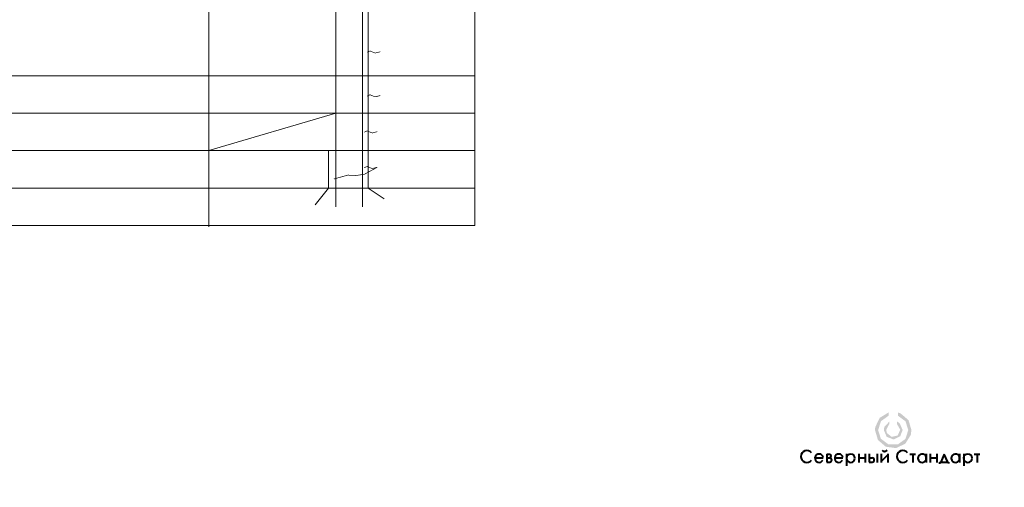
# Model space of a CAD drawing. Header units: millimetres. Extents: x 0 to 420, y 0 to 297.
# Tile 2 of 3: x 157 to 420, y 0 to 125. Entities that reach past the tile are written whole.
import ezdxf

# ---------------------------------------------------------------- set-up
doc = ezdxf.new("R2010")
doc.units = ezdxf.units.MM
for name, pattern in [('K5LT32768', [0]), ('K5LT32772', [0]), ('K5LT_THIN', [0])]:
    doc.linetypes.add(name, pattern=pattern)
doc.layers.add('форма профиля', color=7, linetype='Continuous')

# ---------------------------------------------------------------- blocks, each defined once
blk = doc.blocks.new('U51')
at = {"true_color": 0xff00ff}
blk.add_hatch(color=6, dxfattribs=at).paths.add_polyline_path([(391.56, 20), (391.56, 19.13), (393.58, 17.64), (394.33, 15.3), (393.55, 12.91), (391.51, 11.45), (389, 11.47), (387, 12.98), (386.26, 15.3), (387.04, 17.68), (389.05, 19.13), (389.05, 20.01), (386.69, 18.57), (385.49, 16.08), (385.43, 15.3), (386.21, 12.65), (388.31, 10.85), (391.05, 10.48), (393.54, 11.66), (395, 14.01), (395.17, 15.3), (394.39, 17.95), (392.29, 19.74)])
at = {"true_color": 0x0000ff}
blk.add_hatch(color=5, dxfattribs=at).paths.add_polyline_path([(391.34, 17.58), (391.34, 16.84), (392.16, 15.43), (392.16, 15.3), (391.45, 13.83), (389.87, 13.48), (388.61, 14.51), (388.43, 15.3), (389.14, 16.76), (389.26, 16.85), (389.26, 17.58), (387.93, 16.13), (387.79, 15.3), (388.56, 13.49), (390.39, 12.79), (392.17, 13.63), (392.81, 15.3), (392.04, 17.1)])
at = {"color": 7, "linetype": 'K5LT32768', "lineweight": 40}
for p, q in [((369.38, 7.92), (371.6, 7.92)), ((372.55, 8.87), (372.55, 6.72)), ((372.55, 8.87), (373.32, 8.87)), ((374.65, 7.92), (376.87, 7.92)), ((377.84, 8.98), (377.84, 5.77)), ((381.07, 8.96), (381.07, 6.63)), ((381.07, 7.9), (382.77, 7.9)), ((382.77, 8.96), (382.77, 6.63)), ((383.91, 8.96), (383.91, 6.72)), ((385.97, 8.96), (385.97, 6.63)), ((387.06, 8.96), (387.06, 6.63)), ((387.06, 6.93), (388.87, 8.68)), ((388.87, 8.96), (388.87, 6.63)), ((394.74, 8.87), (396.3, 8.87)), ((395.53, 8.87), (395.53, 6.63)), ((399.12, 8.96), (399.12, 6.63)), ((400.22, 8.96), (400.22, 6.63)), ((400.22, 7.9), (401.93, 7.9)), ((401.93, 8.96), (401.93, 6.63)), ((403.94, 8.84), (403.02, 6.7)), ((404.86, 6.7), (403.94, 8.84)), ((408.04, 8.96), (408.04, 6.63)), ((409.14, 8.98), (409.14, 5.77)), ((411.94, 8.87), (413.5, 8.87)), ((412.73, 8.87), (412.73, 6.63)), ((372.55, 7.86), (373.32, 7.86)), ((372.55, 6.72), (373.32, 6.72)), ((383.91, 7.86), (384.68, 7.86)), ((383.91, 6.72), (384.68, 6.72)), ((402.78, 6.28), (402.78, 6.7)), ((402.78, 6.7), (405.07, 6.7)), ((405.07, 6.7), (405.07, 6.32))]:
    blk.add_line(p, q, dxfattribs=at)
for centre, radius, start, end in [((367.2, 8.24), 1.58, 37.074, 321.6008), ((370.49, 7.78), 1.12, 7.3391, 332.5516), ((373.14, 8.37), 0.529, 281.1083, 70.9439), ((375.76, 7.78), 1.12, 7.3391, 332.5516), ((378.95, 7.78), 1.12, 0, 180), ((387.98, 10.43), 0.82, 216.4819, 323.681), ((392.85, 8.24), 1.58, 37.074, 321.6008), ((398.03, 7.78), 1.12, 7.3391, 3.7582), ((406.94, 7.78), 1.12, 7.3391, 3.7582), ((410.25, 7.78), 1.12, 0, 180), ((373.32, 7.29), 0.565, 270, 90), ((378.95, 7.78), 1.12, 180, 0), ((384.68, 7.29), 0.565, 270, 90), ((410.25, 7.78), 1.12, 180, 0)]:
    blk.add_arc(centre, radius, start, end, dxfattribs=at)

msp = doc.modelspace()

# ---------------------------------------------------------------- linework, layer by layer
at = {"color": 7, "linetype": 'K5LT_THIN', "lineweight": 18}
for p, q in [((207.285, 170), (207.285, 69.6)), ((241.285, 170), (241.285, 80)), ((248.4, 170), (248.4, 80)), ((249.9, 170), (249.9, 80)), ((207.285, 90), (241.285, 100)), ((239.285, 90), (239.285, 80)), ((239.285, 80), (235.745, 75.491)), ((241.285, 80), (241.285, 75)), ((248.4, 80), (248.4, 75)), ((249.9, 80), (254.16, 77.122))]:
    msp.add_line(p, q, dxfattribs=at)
at = {"color": 7, "linetype": 'K5LT_THIN', "const_width": 0.18}
for points in [[(249.646, 116.282), (250.419, 116.634), (251.542, 116.176), (251.858, 116.097), (253.154, 116.423)], [(249.646, 104.577), (250.419, 104.928), (251.542, 104.47), (251.858, 104.391), (253.154, 104.717)], [(248.859, 94.917), (249.632, 95.269), (250.755, 94.811), (251.07, 94.732), (252.367, 95.058)], [(240.751, 82.411), (244.48, 83.448), (246.162, 83.393), (246.616, 83.323), (248.972, 83.705), (252.373, 85.552)], [(248.865, 85.411), (249.638, 85.763), (250.761, 85.304), (251.077, 85.226), (252.373, 85.552)]]:
    msp.add_lwpolyline(points, dxfattribs=at)
at = {"layer": 'форма профиля', "color": 7, "linetype": 'K5LT_THIN', "lineweight": 18}
msp.add_line((278.4, 170), (278.4, 70), dxfattribs=at)
at = {"layer": 'форма профиля', "color": 7, "linetype": 'K5LT32772', "lineweight": 20}
for p, q in [((278.4, 110), (20, 110)), ((278.4, 100), (20, 100)), ((278.4, 90), (20, 90)), ((278.4, 80), (20, 80)), ((278.4, 70), (20, 70))]:
    msp.add_line(p, q, dxfattribs=at)

# ---------------------------------------------------------------- block references
msp.add_blockref('U51', (0, 0))

doc.saveas('drawing.dxf')
